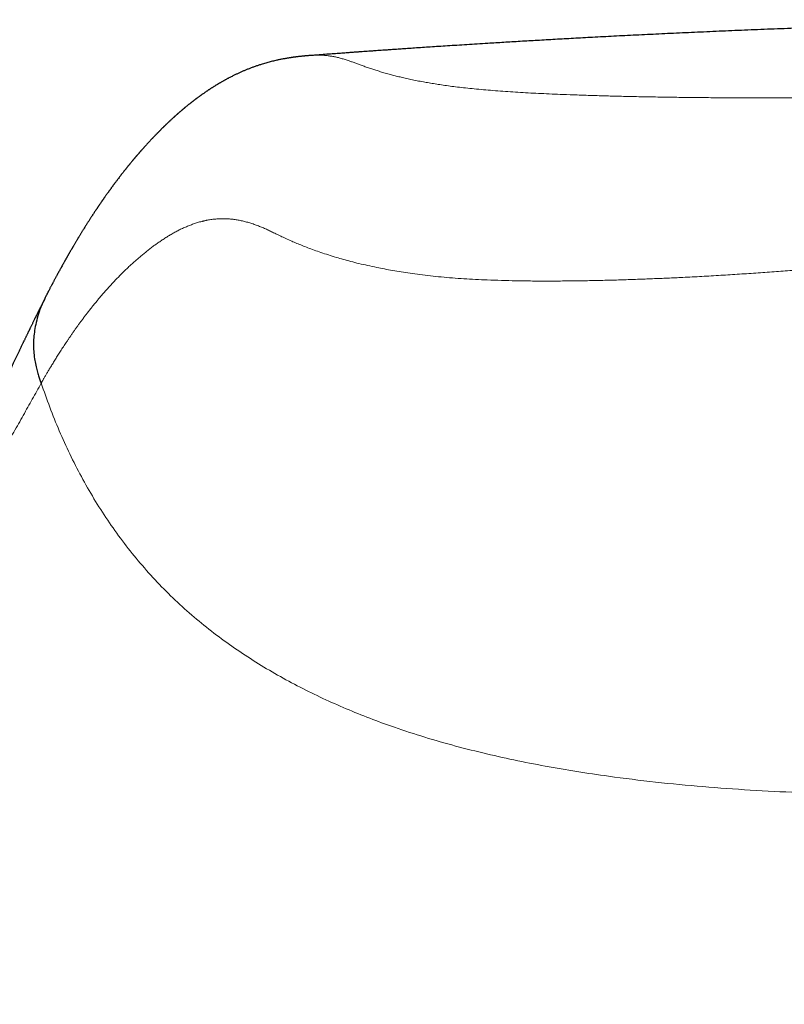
# Model space of a CAD drawing. Header units: millimetres. Extents: x 8 to 650, y 12 to 477.
# Tile 35 of 44: x 323 to 334, y 463 to 477. Entities that reach past the tile are written whole.
import ezdxf

# ---------------------------------------------------------------- set-up
doc = ezdxf.new("R2010")
doc.units = ezdxf.units.MM

msp = doc.modelspace()

# ---------------------------------------------------------------- linework, layer by layer
at = {"color": 7, "linetype": 'Continuous', "lineweight": 30}
msp.add_line((327.112, 476.172), (327.111, 476.171), dxfattribs=at)
for points, knots in [([(340.064, 476.661), (339.93, 476.661), (339.628, 476.661), (339.163, 476.659), (338.672, 476.656), (338.19, 476.651), (337.721, 476.645), (337.265, 476.638), (336.821, 476.63), (336.386, 476.622), (335.959, 476.612), (335.538, 476.601), (335.125, 476.59), (334.721, 476.578), (334.328, 476.565), (333.945, 476.552), (333.571, 476.538), (333.208, 476.524), (332.855, 476.509), (332.511, 476.494), (332.178, 476.479), (331.855, 476.464), (331.542, 476.449), (331.238, 476.434), (330.953, 476.419), (330.685, 476.404), (330.433, 476.39), (330.19, 476.376), (329.955, 476.363), (329.729, 476.349), (329.532, 476.337), (329.364, 476.327), (329.222, 476.318), (329.086, 476.309), (328.957, 476.301), (328.836, 476.293), (328.722, 476.286), (328.613, 476.278), (328.508, 476.271), (328.41, 476.265), (328.321, 476.259), (328.241, 476.253), (328.173, 476.248), (328.117, 476.244), (328.069, 476.241), (328.022, 476.238), (327.975, 476.235), (327.926, 476.231), (327.878, 476.228), (327.832, 476.224), (327.787, 476.221), (327.74, 476.218), (327.689, 476.214), (327.631, 476.21), (327.563, 476.205), (327.485, 476.199), (327.396, 476.193), (327.299, 476.186), (327.203, 476.178), (327.14, 476.174), (327.112, 476.172)], [0, 0, 0, 0, 0.031001, 0.06964, 0.107514, 0.144622, 0.180966, 0.215915, 0.250127, 0.283599, 0.316333, 0.348974, 0.380846, 0.411949, 0.442282, 0.471847, 0.500643, 0.52867, 0.555928, 0.582418, 0.60814, 0.633094, 0.65728, 0.680698, 0.70335, 0.72344, 0.742887, 0.76169, 0.77985, 0.797367, 0.814243, 0.825581, 0.83661, 0.847217, 0.857229, 0.866645, 0.875466, 0.88369, 0.892048, 0.899685, 0.906601, 0.912796, 0.918269, 0.92228, 0.925869, 0.929445, 0.933079, 0.936886, 0.940899, 0.944196, 0.947621, 0.951172, 0.955079, 0.959575, 0.964658, 0.970836, 0.977706, 0.985268, 0.993522, 1, 1, 1, 1]), ([(327.111, 476.172), (327.105, 476.171), (327.094, 476.17), (327.079, 476.169), (327.062, 476.168), (327.047, 476.167), (327.033, 476.165), (327.021, 476.164), (327.01, 476.163), (327.001, 476.163), (326.99, 476.162), (326.975, 476.16), (326.959, 476.159), (326.942, 476.157), (326.927, 476.155), (326.912, 476.154), (326.9, 476.152), (326.89, 476.151), (326.881, 476.15), (326.874, 476.149), (326.867, 476.148), (326.859, 476.147), (326.85, 476.146), (326.84, 476.145), (326.829, 476.143), (326.817, 476.141), (326.806, 476.14), (326.794, 476.138), (326.783, 476.136), (326.767, 476.134), (326.748, 476.131), (326.724, 476.126), (326.701, 476.122), (326.678, 476.118), (326.656, 476.113), (326.636, 476.109), (326.612, 476.104), (326.585, 476.098), (326.555, 476.09), (326.524, 476.083), (326.494, 476.074), (326.463, 476.066), (326.431, 476.056), (326.404, 476.048), (326.38, 476.04), (326.359, 476.033), (326.338, 476.026), (326.317, 476.019), (326.297, 476.012), (326.276, 476.004), (326.256, 475.996), (326.235, 475.988), (326.215, 475.98), (326.197, 475.973), (326.178, 475.965), (326.16, 475.957), (326.141, 475.949), (326.123, 475.941), (326.104, 475.933), (326.086, 475.924), (326.068, 475.916), (326.05, 475.907), (326.032, 475.898), (326.012, 475.889), (325.991, 475.878), (325.97, 475.867), (325.951, 475.857), (325.934, 475.849), (325.921, 475.841), (325.908, 475.834), (325.896, 475.827), (325.884, 475.821), (325.871, 475.813), (325.855, 475.804), (325.841, 475.796), (325.83, 475.79), (325.823, 475.786), (325.816, 475.781), (325.807, 475.776), (325.797, 475.77), (325.786, 475.764), (325.775, 475.757), (325.764, 475.75), (325.753, 475.743), (325.741, 475.736), (325.73, 475.728), (325.718, 475.721), (325.707, 475.714), (325.697, 475.707), (325.686, 475.7), (325.676, 475.693), (325.665, 475.686), (325.654, 475.679), (325.643, 475.671), (325.631, 475.663), (325.619, 475.655), (325.607, 475.646), (325.595, 475.638), (325.584, 475.63), (325.574, 475.623), (325.565, 475.616), (325.555, 475.609), (325.545, 475.602), (325.536, 475.595), (325.528, 475.589), (325.521, 475.584), (325.514, 475.579), (325.507, 475.573), (325.499, 475.567), (325.491, 475.561), (325.484, 475.556), (325.477, 475.551), (325.47, 475.545), (325.464, 475.541), (325.458, 475.536), (325.452, 475.531), (325.444, 475.525), (325.435, 475.518), (325.426, 475.511), (325.417, 475.503), (325.407, 475.496), (325.398, 475.489), (325.389, 475.481), (325.38, 475.474), (325.37, 475.466), (325.361, 475.458), (325.352, 475.451), (325.345, 475.445), (325.338, 475.439), (325.331, 475.433), (325.326, 475.429), (325.321, 475.425), (325.317, 475.422), (325.314, 475.418), (325.309, 475.415), (325.304, 475.41), (325.299, 475.406), (325.293, 475.4), (325.286, 475.395), (325.279, 475.389), (325.273, 475.383), (325.267, 475.378), (325.261, 475.373), (325.256, 475.368), (325.251, 475.364), (325.247, 475.361), (325.243, 475.357), (325.239, 475.354), (325.235, 475.35), (325.229, 475.345), (325.223, 475.339), (325.215, 475.332), (325.208, 475.326), (325.201, 475.32), (325.195, 475.314), (325.19, 475.309), (325.181, 475.301), (325.169, 475.29), (325.157, 475.279), (325.148, 475.271), (325.143, 475.265), (325.136, 475.259), (325.129, 475.252), (325.121, 475.245), (325.114, 475.238), (325.107, 475.232), (325.1, 475.225), (325.093, 475.218), (325.087, 475.212), (325.081, 475.207), (325.077, 475.202), (325.073, 475.199), (325.07, 475.195), (325.066, 475.192), (325.062, 475.188), (325.056, 475.182), (325.049, 475.175), (325.041, 475.167), (325.032, 475.159), (325.024, 475.15), (325.016, 475.142), (325.008, 475.134), (325.001, 475.127), (324.994, 475.12), (324.988, 475.114), (324.982, 475.108), (324.976, 475.102), (324.969, 475.095), (324.963, 475.088), (324.956, 475.081), (324.949, 475.074), (324.942, 475.067), (324.936, 475.061), (324.931, 475.055), (324.925, 475.049), (324.92, 475.044), (324.915, 475.038), (324.908, 475.031), (324.9, 475.022), (324.89, 475.012), (324.88, 475.001), (324.87, 474.991), (324.86, 474.98), (324.849, 474.968), (324.839, 474.957), (324.829, 474.946), (324.821, 474.937), (324.814, 474.929), (324.808, 474.923), (324.801, 474.915), (324.794, 474.908), (324.787, 474.9), (324.779, 474.891), (324.771, 474.882), (324.763, 474.873), (324.756, 474.865), (324.75, 474.858), (324.745, 474.852), (324.74, 474.846), (324.736, 474.842), (324.732, 474.838), (324.729, 474.833), (324.725, 474.829), (324.72, 474.823), (324.715, 474.817), (324.709, 474.81), (324.702, 474.803), (324.695, 474.795), (324.689, 474.787), (324.682, 474.779), (324.676, 474.772), (324.671, 474.765), (324.665, 474.759), (324.66, 474.753), (324.655, 474.748), (324.65, 474.742), (324.645, 474.735), (324.639, 474.728), (324.632, 474.719), (324.624, 474.709), (324.615, 474.699), (324.607, 474.689), (324.599, 474.68), (324.592, 474.671), (324.585, 474.662), (324.578, 474.654), (324.572, 474.646), (324.565, 474.638), (324.558, 474.629), (324.551, 474.62), (324.544, 474.611), (324.537, 474.603), (324.53, 474.594), (324.524, 474.586), (324.517, 474.577), (324.509, 474.566), (324.5, 474.555), (324.489, 474.542), (324.477, 474.525), (324.461, 474.505), (324.447, 474.486), (324.433, 474.468), (324.421, 474.452), (324.409, 474.436), (324.399, 474.423), (324.391, 474.412), (324.384, 474.403), (324.377, 474.394), (324.37, 474.384), (324.362, 474.374), (324.355, 474.363), (324.347, 474.353), (324.34, 474.342), (324.333, 474.333), (324.326, 474.324), (324.32, 474.315), (324.314, 474.308), (324.309, 474.3), (324.303, 474.291), (324.295, 474.281), (324.287, 474.269), (324.278, 474.257), (324.269, 474.244), (324.26, 474.231), (324.253, 474.221), (324.246, 474.212), (324.241, 474.204), (324.236, 474.197), (324.232, 474.19), (324.226, 474.183), (324.221, 474.175), (324.215, 474.166), (324.208, 474.157), (324.201, 474.146), (324.194, 474.136), (324.187, 474.125), (324.18, 474.116), (324.174, 474.106), (324.168, 474.098), (324.162, 474.089), (324.157, 474.081), (324.151, 474.072), (324.145, 474.063), (324.138, 474.052), (324.13, 474.042), (324.123, 474.03), (324.114, 474.017), (324.106, 474.005), (324.099, 473.993), (324.091, 473.982), (324.084, 473.971), (324.076, 473.959), (324.067, 473.945), (324.058, 473.931), (324.048, 473.915), (324.038, 473.899), (324.027, 473.883), (324.017, 473.867), (324.006, 473.85), (323.995, 473.831), (323.983, 473.813), (323.971, 473.793), (323.959, 473.775), (323.949, 473.758), (323.939, 473.742), (323.929, 473.726), (323.919, 473.71), (323.911, 473.696), (323.903, 473.683), (323.897, 473.673), (323.89, 473.662), (323.884, 473.651), (323.877, 473.64), (323.869, 473.627), (323.86, 473.612), (323.851, 473.596), (323.842, 473.58), (323.833, 473.567), (323.827, 473.555), (323.821, 473.546), (323.816, 473.537), (323.811, 473.528), (323.805, 473.518), (323.799, 473.507), (323.792, 473.496), (323.785, 473.484), (323.778, 473.472), (323.771, 473.46), (323.765, 473.449), (323.759, 473.438), (323.754, 473.429), (323.749, 473.422), (323.745, 473.415), (323.742, 473.408), (323.738, 473.402), (323.734, 473.395), (323.729, 473.387), (323.724, 473.378), (323.719, 473.368), (323.713, 473.358), (323.707, 473.346), (323.7, 473.334), (323.69, 473.317), (323.679, 473.297), (323.666, 473.273), (323.653, 473.25), (323.641, 473.228), (323.629, 473.207), (323.617, 473.185), (323.606, 473.164), (323.596, 473.145), (323.586, 473.127), (323.577, 473.111), (323.569, 473.095), (323.561, 473.08), (323.554, 473.066), (323.547, 473.054), (323.542, 473.043), (323.537, 473.034), (323.531, 473.024), (323.525, 473.013), (323.519, 473), (323.511, 472.985), (323.502, 472.968), (323.495, 472.954), (323.489, 472.943), (323.485, 472.936), (323.481, 472.928), (323.477, 472.92), (323.472, 472.91), (323.467, 472.9), (323.461, 472.888), (323.455, 472.876), (323.448, 472.863), (323.444, 472.855), (323.441, 472.85)], [0, 0, 0, 0, 0.00061, 0.001215, 0.001781, 0.002829, 0.003798, 0.004685, 0.00549, 0.006253, 0.007125, 0.008615, 0.010338, 0.012116, 0.013927, 0.015639, 0.017119, 0.018302, 0.019281, 0.020198, 0.021129, 0.022077, 0.023283, 0.024529, 0.025997, 0.02774, 0.029302, 0.030939, 0.032538, 0.034098, 0.037597, 0.041072, 0.044548, 0.048084, 0.051651, 0.054934, 0.057943, 0.06301, 0.068009, 0.073125, 0.078356, 0.083698, 0.08915, 0.094711, 0.098403, 0.102142, 0.105928, 0.109762, 0.113597, 0.117273, 0.121397, 0.125323, 0.129094, 0.132836, 0.136196, 0.139749, 0.143473, 0.147208, 0.150942, 0.154676, 0.158312, 0.16173, 0.165676, 0.169893, 0.174329, 0.178935, 0.183609, 0.186651, 0.189663, 0.192528, 0.195217, 0.197739, 0.200219, 0.204378, 0.208401, 0.209932, 0.211469, 0.213154, 0.215004, 0.217422, 0.220066, 0.222746, 0.225373, 0.227949, 0.230469, 0.233502, 0.236303, 0.238874, 0.241352, 0.243831, 0.246351, 0.248914, 0.251673, 0.254612, 0.257546, 0.260426, 0.263575, 0.266625, 0.26944, 0.272005, 0.27439, 0.27685, 0.279405, 0.282112, 0.283827, 0.28565, 0.287583, 0.289626, 0.291776, 0.293869, 0.295799, 0.297733, 0.299468, 0.30102, 0.30259, 0.304247, 0.306439, 0.308769, 0.311326, 0.314163, 0.316587, 0.319184, 0.32177, 0.3242, 0.327119, 0.329772, 0.33216, 0.3343, 0.336295, 0.33816, 0.339896, 0.341014, 0.342071, 0.34314, 0.344391, 0.345829, 0.347454, 0.349267, 0.351267, 0.35331, 0.355259, 0.357065, 0.358728, 0.360248, 0.361626, 0.362793, 0.363906, 0.365145, 0.366519, 0.368029, 0.370151, 0.37247, 0.374693, 0.37673, 0.378582, 0.380248, 0.381728, 0.386518, 0.391401, 0.39299, 0.394797, 0.396848, 0.399143, 0.401682, 0.403763, 0.405983, 0.408336, 0.410572, 0.412561, 0.414304, 0.415721, 0.416919, 0.417943, 0.419047, 0.42027, 0.422313, 0.424622, 0.427196, 0.430029, 0.432841, 0.435486, 0.437965, 0.440278, 0.442425, 0.444406, 0.446338, 0.448399, 0.450462, 0.452639, 0.454933, 0.457201, 0.459306, 0.461359, 0.463228, 0.464917, 0.466595, 0.468352, 0.470188, 0.473234, 0.476475, 0.479906, 0.483125, 0.486491, 0.490003, 0.493565, 0.496854, 0.499847, 0.501809, 0.503788, 0.505934, 0.508249, 0.510731, 0.513381, 0.516199, 0.518816, 0.521187, 0.5233, 0.525156, 0.526753, 0.528092, 0.529141, 0.530367, 0.531782, 0.533387, 0.535181, 0.537165, 0.539339, 0.541826, 0.544167, 0.546354, 0.548387, 0.550268, 0.552094, 0.553747, 0.555308, 0.557003, 0.558846, 0.560838, 0.563375, 0.566119, 0.569044, 0.571883, 0.574614, 0.577175, 0.579568, 0.581793, 0.583935, 0.586277, 0.588841, 0.591142, 0.593596, 0.596057, 0.598418, 0.600679, 0.602841, 0.606037, 0.608997, 0.611906, 0.617157, 0.622489, 0.628044, 0.632392, 0.636847, 0.641074, 0.645009, 0.647333, 0.649627, 0.652083, 0.654708, 0.657502, 0.660182, 0.662966, 0.665627, 0.668123, 0.670456, 0.672587, 0.67456, 0.676475, 0.678563, 0.681286, 0.684267, 0.687507, 0.690901, 0.694065, 0.696961, 0.698958, 0.700805, 0.702502, 0.70421, 0.706074, 0.708092, 0.710266, 0.712595, 0.715201, 0.717914, 0.720489, 0.722903, 0.725157, 0.727249, 0.729349, 0.731317, 0.733432, 0.735728, 0.738204, 0.74086, 0.743696, 0.746855, 0.74983, 0.75262, 0.755225, 0.757646, 0.760648, 0.763888, 0.767375, 0.771108, 0.774964, 0.778669, 0.782214, 0.786485, 0.790691, 0.795016, 0.79946, 0.804008, 0.807636, 0.811311, 0.815034, 0.81865, 0.822013, 0.824622, 0.827055, 0.829365, 0.83179, 0.834361, 0.837077, 0.840465, 0.844056, 0.847656, 0.850966, 0.85319, 0.855258, 0.857171, 0.859086, 0.861214, 0.863557, 0.866114, 0.868646, 0.871357, 0.874017, 0.876467, 0.878706, 0.880735, 0.882307, 0.883724, 0.885033, 0.886444, 0.887983, 0.889651, 0.891448, 0.893573, 0.895854, 0.89829, 0.900881, 0.903529, 0.908815, 0.913852, 0.91864, 0.923179, 0.927567, 0.932074, 0.936717, 0.940438, 0.94402, 0.947417, 0.950628, 0.953651, 0.956478, 0.959108, 0.961032, 0.962933, 0.964981, 0.96718, 0.969528, 0.972824, 0.976221, 0.979662, 0.98115, 0.982646, 0.98415, 0.985725, 0.98757, 0.9897, 0.992116, 0.994581, 0.997286, 1, 1, 1, 1]), ([(323.442, 472.846), (323.439, 472.84), (323.432, 472.827), (323.422, 472.806), (323.412, 472.787), (323.402, 472.768), (323.394, 472.751), (323.386, 472.736), (323.379, 472.721), (323.372, 472.708), (323.366, 472.696), (323.36, 472.684), (323.354, 472.673), (323.349, 472.662), (323.344, 472.651), (323.338, 472.64), (323.332, 472.627), (323.325, 472.614), (323.319, 472.601), (323.312, 472.587), (323.305, 472.572), (323.296, 472.555), (323.287, 472.535), (323.278, 472.517), (323.269, 472.499), (323.261, 472.482), (323.253, 472.467), (323.246, 472.452), (323.24, 472.44), (323.234, 472.428), (323.229, 472.418), (323.225, 472.409), (323.222, 472.403), (323.219, 472.397), (323.215, 472.389), (323.211, 472.381), (323.207, 472.372), (323.202, 472.361), (323.196, 472.35), (323.19, 472.338), (323.185, 472.326), (323.179, 472.315), (323.173, 472.302), (323.167, 472.289), (323.16, 472.274), (323.153, 472.26), (323.147, 472.248), (323.141, 472.236), (323.134, 472.221), (323.126, 472.205), (323.117, 472.185), (323.108, 472.166), (323.098, 472.147), (323.088, 472.126), (323.076, 472.1), (323.061, 472.069), (323.044, 472.033), (323.026, 471.995), (323.007, 471.957), (322.991, 471.923), (322.978, 471.894), (322.967, 471.871), (322.956, 471.849), (322.946, 471.829), (322.938, 471.811), (322.931, 471.796), (322.924, 471.782), (322.918, 471.768), (322.911, 471.754), (322.903, 471.738), (322.896, 471.722), (322.888, 471.706), (322.879, 471.688), (322.87, 471.668), (322.86, 471.647), (322.85, 471.627), (322.841, 471.608), (322.833, 471.591), (322.825, 471.575), (322.818, 471.56), (322.812, 471.547), (322.806, 471.535), (322.802, 471.526), (322.798, 471.517), (322.794, 471.51), (322.79, 471.501), (322.785, 471.492), (322.78, 471.481), (322.775, 471.469), (322.768, 471.457), (322.76, 471.439), (322.75, 471.419), (322.74, 471.397), (322.732, 471.38), (322.725, 471.367), (322.719, 471.354), (322.714, 471.342), (322.707, 471.329), (322.701, 471.315), (322.693, 471.3), (322.685, 471.283), (322.677, 471.266), (322.669, 471.248), (322.66, 471.231), (322.651, 471.212), (322.64, 471.19), (322.629, 471.166), (322.618, 471.144), (322.608, 471.123), (322.599, 471.104), (322.589, 471.085), (322.58, 471.066), (322.571, 471.047), (322.562, 471.029), (322.553, 471.011), (322.544, 470.991), (322.534, 470.971), (322.525, 470.952), (322.516, 470.934), (322.507, 470.916), (322.499, 470.899), (322.49, 470.881), (322.482, 470.864), (322.474, 470.848), (322.467, 470.834), (322.46, 470.82), (322.453, 470.805), (322.446, 470.79), (322.439, 470.777), (322.434, 470.765), (322.429, 470.756), (322.424, 470.747), (322.419, 470.737), (322.414, 470.726), (322.408, 470.714), (322.402, 470.701), (322.396, 470.689), (322.39, 470.676), (322.384, 470.664), (322.378, 470.652), (322.372, 470.639), (322.365, 470.626), (322.359, 470.612), (322.353, 470.6), (322.347, 470.589), (322.342, 470.578), (322.338, 470.569), (322.333, 470.56), (322.329, 470.552), (322.325, 470.542), (322.32, 470.532), (322.314, 470.52), (322.308, 470.508), (322.302, 470.496), (322.297, 470.486), (322.293, 470.478), (322.29, 470.47), (322.286, 470.463), (322.282, 470.454), (322.276, 470.443), (322.27, 470.43), (322.264, 470.417), (322.258, 470.404), (322.252, 470.393), (322.247, 470.382), (322.242, 470.372), (322.237, 470.362), (322.232, 470.35), (322.225, 470.336), (322.218, 470.322), (322.211, 470.307), (322.205, 470.294), (322.198, 470.28), (322.19, 470.263), (322.181, 470.245), (322.172, 470.226), (322.164, 470.208), (322.155, 470.189), (322.145, 470.169), (322.135, 470.148), (322.125, 470.126), (322.115, 470.105), (322.105, 470.084), (322.096, 470.064), (322.087, 470.045), (322.078, 470.025), (322.068, 470.004), (322.058, 469.984), (322.05, 469.967), (322.044, 469.954), (322.039, 469.943), (322.033, 469.931), (322.028, 469.92), (322.022, 469.907), (322.015, 469.892), (322.008, 469.877), (322.001, 469.863), (321.995, 469.849), (321.989, 469.837), (321.983, 469.824), (321.977, 469.811), (321.97, 469.796), (321.963, 469.782), (321.957, 469.769), (321.952, 469.757), (321.947, 469.747), (321.942, 469.738), (321.938, 469.728), (321.933, 469.716), (321.927, 469.704), (321.921, 469.692), (321.915, 469.679), (321.91, 469.668), (321.905, 469.658), (321.901, 469.649), (321.896, 469.639), (321.891, 469.628), (321.885, 469.616), (321.879, 469.602), (321.872, 469.588), (321.866, 469.574), (321.86, 469.562), (321.854, 469.549), (321.848, 469.538), (321.843, 469.526), (321.837, 469.513), (321.83, 469.5), (321.824, 469.487), (321.818, 469.475), (321.813, 469.463), (321.808, 469.452), (321.803, 469.442), (321.798, 469.432), (321.793, 469.422), (321.788, 469.41), (321.782, 469.397), (321.775, 469.384), (321.769, 469.37), (321.763, 469.357), (321.753, 469.337), (321.74, 469.309), (321.723, 469.273), (321.706, 469.238), (321.69, 469.204), (321.673, 469.17), (321.657, 469.135), (321.641, 469.103), (321.627, 469.073), (321.615, 469.046), (321.602, 469.019), (321.588, 468.991), (321.575, 468.963), (321.562, 468.936), (321.55, 468.911), (321.539, 468.886), (321.527, 468.862), (321.516, 468.838), (321.505, 468.814), (321.494, 468.791), (321.482, 468.766), (321.469, 468.738), (321.455, 468.709), (321.44, 468.677), (321.425, 468.645), (321.41, 468.611), (321.394, 468.577), (321.38, 468.547), (321.369, 468.523), (321.361, 468.505), (321.353, 468.489), (321.346, 468.473), (321.339, 468.457), (321.331, 468.44), (321.322, 468.422), (321.313, 468.402), (321.304, 468.381), (321.294, 468.36), (321.285, 468.338), (321.276, 468.318), (321.267, 468.299), (321.26, 468.282), (321.252, 468.266), (321.244, 468.248), (321.236, 468.23), (321.227, 468.209), (321.218, 468.188), (321.206, 468.162), (321.194, 468.134), (321.18, 468.102), (321.166, 468.068), (321.15, 468.032), (321.134, 467.994), (321.121, 467.963), (321.11, 467.938), (321.102, 467.919), (321.094, 467.899), (321.085, 467.878), (321.078, 467.859), (321.071, 467.844), (321.066, 467.832), (321.062, 467.821), (321.058, 467.811), (321.054, 467.802), (321.05, 467.793), (321.047, 467.783), (321.042, 467.772), (321.036, 467.758), (321.03, 467.741), (321.022, 467.722), (321.014, 467.702), (321.005, 467.678), (320.994, 467.652), (320.983, 467.623), (320.973, 467.596), (320.963, 467.57), (320.951, 467.539), (320.936, 467.501), (320.923, 467.465), (320.912, 467.436), (320.904, 467.414), (320.896, 467.392), (320.888, 467.37), (320.88, 467.35), (320.873, 467.33), (320.866, 467.311), (320.86, 467.295), (320.856, 467.282), (320.852, 467.271), (320.848, 467.259), (320.844, 467.247), (320.839, 467.233), (320.833, 467.218), (320.827, 467.201), (320.821, 467.182), (320.814, 467.162), (320.807, 467.142), (320.8, 467.122), (320.794, 467.106), (320.79, 467.092), (320.786, 467.082), (320.783, 467.073), (320.78, 467.064), (320.778, 467.056), (320.775, 467.047), (320.771, 467.037), (320.767, 467.024), (320.762, 467.008), (320.755, 466.988), (320.75, 466.972), (320.747, 466.962), (320.746, 466.96)], [0, 0, 0, 0, 0.0045418, 0.0093792, 0.013925, 0.0181793, 0.022142, 0.0256114, 0.0288217, 0.0317782, 0.0345682, 0.037223, 0.0397427, 0.0421273, 0.0444749, 0.0470239, 0.0497849, 0.0527029, 0.0557765, 0.0588073, 0.0617743, 0.0661482, 0.0703757, 0.0744567, 0.0783914, 0.0821711, 0.0856922, 0.0887477, 0.0915467, 0.0940891, 0.096375, 0.0984044, 0.0995242, 0.1008451, 0.1024175, 0.1042415, 0.106317, 0.1086439, 0.1110682, 0.1136838, 0.1162538, 0.1187303, 0.1211133, 0.1244863, 0.1276524, 0.1306115, 0.1333637, 0.135909, 0.1383241, 0.1425679, 0.1467242, 0.1507933, 0.1548831, 0.1592384, 0.1638684, 0.1713452, 0.1790346, 0.1869228, 0.1950459, 0.2034345, 0.2081615, 0.2129687, 0.2177118, 0.2221404, 0.2253961, 0.228455, 0.2313169, 0.2340018, 0.2370766, 0.2402361, 0.2434804, 0.246827, 0.2504376, 0.254351, 0.2585671, 0.263086, 0.266449, 0.2699256, 0.2732157, 0.2762523, 0.2790353, 0.2810441, 0.2828965, 0.2845923, 0.2861316, 0.2876194, 0.2895275, 0.2916459, 0.2939749, 0.2965099, 0.2990865, 0.3040258, 0.3088028, 0.3115124, 0.3140766, 0.3164955, 0.3187857, 0.3212257, 0.3239155, 0.3268548, 0.3300439, 0.3334591, 0.3368441, 0.3401287, 0.3433131, 0.3481144, 0.3526677, 0.3569426, 0.3607452, 0.3642763, 0.3677695, 0.371584, 0.3748087, 0.3781744, 0.3816424, 0.3852127, 0.3889511, 0.3925533, 0.3959228, 0.3990595, 0.4020748, 0.405257, 0.4086207, 0.4111162, 0.4136575, 0.4162429, 0.4188723, 0.4214868, 0.4238598, 0.425969, 0.4274447, 0.4289817, 0.4307107, 0.4326317, 0.4347448, 0.4369113, 0.4389632, 0.4412118, 0.4433039, 0.4453024, 0.4474362, 0.4497266, 0.4521735, 0.4541757, 0.4560511, 0.4577652, 0.459318, 0.4607094, 0.4620974, 0.4636261, 0.4653554, 0.4672851, 0.4694088, 0.4714087, 0.4731093, 0.4745106, 0.4756127, 0.4767518, 0.4782189, 0.4800146, 0.4821388, 0.4843594, 0.4864009, 0.4882627, 0.489945, 0.4914767, 0.4931505, 0.4950424, 0.4971523, 0.4996793, 0.501988, 0.5040778, 0.5059495, 0.5089397, 0.5119634, 0.5149722, 0.5178386, 0.5207598, 0.5239494, 0.527393, 0.5310438, 0.5344842, 0.5378639, 0.5411011, 0.5441814, 0.5471595, 0.550593, 0.5544981, 0.5568524, 0.5589621, 0.5608272, 0.562555, 0.5644137, 0.5664159, 0.5689599, 0.571526, 0.5739171, 0.576133, 0.5780171, 0.5800584, 0.582287, 0.5847027, 0.5871491, 0.5893196, 0.591206, 0.5928092, 0.5943055, 0.5959669, 0.5977932, 0.5997846, 0.6019384, 0.6040441, 0.6058623, 0.6075182, 0.609012, 0.6105178, 0.6122152, 0.6143357, 0.6166946, 0.6190911, 0.6213447, 0.6234553, 0.6254231, 0.6273202, 0.6292944, 0.6313503, 0.6334878, 0.6356679, 0.6377168, 0.6396138, 0.641359, 0.6429524, 0.6445609, 0.646234, 0.6481257, 0.6502361, 0.652468, 0.65463, 0.6567169, 0.6587286, 0.6644126, 0.6702135, 0.6758614, 0.6811621, 0.6864588, 0.6918908, 0.6975634, 0.7016258, 0.7058138, 0.7100746, 0.714397, 0.7187677, 0.7229568, 0.726882, 0.7305432, 0.73437, 0.7380412, 0.741568, 0.7449819, 0.7488076, 0.752989, 0.7574097, 0.7622113, 0.7670783, 0.7720507, 0.7771561, 0.7823837, 0.7852117, 0.7878291, 0.7902359, 0.7924419, 0.7947248, 0.7972107, 0.7998996, 0.8027378, 0.8057823, 0.8088986, 0.8120694, 0.815038, 0.8177192, 0.8201131, 0.8223747, 0.8248482, 0.8275462, 0.8304688, 0.8335731, 0.8366361, 0.8413015, 0.8457861, 0.8501425, 0.8555642, 0.8608482, 0.8659998, 0.8685116, 0.8711747, 0.8739891, 0.8769547, 0.8799566, 0.8816983, 0.8833287, 0.8848478, 0.8862556, 0.8875521, 0.8887372, 0.8899511, 0.8913599, 0.8934077, 0.8957639, 0.8984286, 0.9012715, 0.9040034, 0.9081707, 0.9120495, 0.9157179, 0.9191799, 0.922438, 0.9285591, 0.9344306, 0.9373143, 0.9402205, 0.9431562, 0.946246, 0.948814, 0.9514999, 0.9540699, 0.9564023, 0.9579492, 0.9593705, 0.9607596, 0.9623637, 0.9641958, 0.966256, 0.9685192, 0.9710746, 0.9736725, 0.9763129, 0.9789426, 0.9813634, 0.9827609, 0.9840695, 0.9852891, 0.9864198, 0.9874615, 0.9885484, 0.9898558, 0.9913843, 0.9936198, 0.9962051, 0.9991404, 1, 1, 1, 1]), ([(323.442, 472.85), (323.425, 472.815), (323.389, 472.742), (323.348, 472.628), (323.316, 472.512), (323.295, 472.402), (323.283, 472.299), (323.28, 472.204), (323.282, 472.108), (323.292, 472.014), (323.309, 471.924), (323.329, 471.845), (323.348, 471.778), (323.367, 471.722), (323.379, 471.687), (323.384, 471.672)], [0, 0, 0, 0, 0.095359, 0.200827, 0.299886, 0.392113, 0.477303, 0.555508, 0.626992, 0.712525, 0.787826, 0.85377, 0.910954, 0.95968, 1, 1, 1, 1])]:
    msp.add_open_spline(points, degree=3, knots=knots, dxfattribs=at)
at = {"color": 8, "linetype": 'Continuous', "lineweight": 0}
for points, knots in [([(340.203, 475.606), (340.2, 475.606), (340.192, 475.606), (340.178, 475.606), (340.16, 475.606), (340.134, 475.606), (340.1, 475.606), (340.057, 475.606), (340.002, 475.606), (339.934, 475.606), (339.853, 475.606), (339.761, 475.606), (339.658, 475.605), (339.548, 475.605), (339.43, 475.605), (339.306, 475.605), (339.172, 475.605), (339.029, 475.605), (338.877, 475.605), (338.719, 475.604), (338.556, 475.604), (338.388, 475.604), (338.211, 475.603), (338.026, 475.603), (337.829, 475.602), (337.62, 475.601), (337.398, 475.601), (337.167, 475.6), (336.928, 475.599), (336.68, 475.598), (336.428, 475.597), (336.174, 475.596), (335.917, 475.594), (335.652, 475.593), (335.381, 475.592), (335.121, 475.59), (334.875, 475.589), (334.643, 475.589), (334.407, 475.588), (334.166, 475.587), (333.921, 475.587), (333.673, 475.587), (333.421, 475.587), (333.176, 475.588), (332.938, 475.589), (332.707, 475.59), (332.475, 475.592), (332.243, 475.594), (332.01, 475.597), (331.777, 475.601), (331.554, 475.605), (331.339, 475.61), (331.134, 475.615), (330.932, 475.621), (330.732, 475.628), (330.551, 475.634), (330.387, 475.641), (330.239, 475.648), (330.095, 475.655), (329.954, 475.663), (329.815, 475.672), (329.678, 475.681), (329.543, 475.692), (329.413, 475.703), (329.29, 475.715), (329.174, 475.727), (329.066, 475.74), (328.966, 475.753), (328.873, 475.767), (328.785, 475.78), (328.702, 475.794), (328.619, 475.808), (328.536, 475.824), (328.453, 475.841), (328.376, 475.858), (328.303, 475.875), (328.235, 475.892), (328.167, 475.91), (328.1, 475.929), (328.035, 475.948), (327.974, 475.967), (327.914, 475.986), (327.855, 476.006), (327.798, 476.027), (327.746, 476.046), (327.697, 476.064), (327.65, 476.081), (327.602, 476.099), (327.551, 476.115), (327.498, 476.13), (327.446, 476.144), (327.395, 476.155), (327.344, 476.163), (327.293, 476.17), (327.253, 476.173), (327.223, 476.174), (327.203, 476.174), (327.184, 476.175), (327.164, 476.174), (327.145, 476.174), (327.127, 476.173), (327.116, 476.172), (327.112, 476.172)], [0, 0, 0, 0, 0.000382, 0.000924, 0.001627, 0.00249, 0.003892, 0.005579, 0.007552, 0.010297, 0.013453, 0.017022, 0.021002, 0.025395, 0.029866, 0.034697, 0.039886, 0.045434, 0.05134, 0.057605, 0.06384, 0.070393, 0.077264, 0.084451, 0.091955, 0.100258, 0.108915, 0.117924, 0.127283, 0.136991, 0.147045, 0.15684, 0.166944, 0.177361, 0.188096, 0.199155, 0.208189, 0.217438, 0.22691, 0.236603, 0.246513, 0.256631, 0.26695, 0.277462, 0.287061, 0.296807, 0.306703, 0.316759, 0.326985, 0.337392, 0.347991, 0.357591, 0.367324, 0.377177, 0.387136, 0.397196, 0.405173, 0.413215, 0.421323, 0.429506, 0.437772, 0.446643, 0.455645, 0.464802, 0.474085, 0.483443, 0.49286, 0.501797, 0.510795, 0.519861, 0.529003, 0.538227, 0.5493, 0.560501, 0.571831, 0.58329, 0.594874, 0.606575, 0.620501, 0.634558, 0.648741, 0.663056, 0.680282, 0.69772, 0.71538, 0.733261, 0.751362, 0.769682, 0.792357, 0.815355, 0.838675, 0.862322, 0.886294, 0.910592, 0.935217, 0.944785, 0.9544, 0.964064, 0.973777, 0.983537, 0.993346, 1, 1, 1, 1]), ([(323.384, 471.672), (323.386, 471.675), (323.39, 471.682), (323.396, 471.693), (323.403, 471.706), (323.411, 471.719), (323.419, 471.733), (323.428, 471.749), (323.438, 471.766), (323.448, 471.783), (323.459, 471.802), (323.471, 471.822), (323.483, 471.843), (323.497, 471.865), (323.511, 471.888), (323.525, 471.913), (323.54, 471.937), (323.556, 471.963), (323.573, 471.99), (323.589, 472.017), (323.607, 472.044), (323.624, 472.072), (323.642, 472.1), (323.661, 472.13), (323.68, 472.159), (323.7, 472.189), (323.72, 472.219), (323.74, 472.249), (323.76, 472.28), (323.781, 472.311), (323.804, 472.343), (323.828, 472.378), (323.853, 472.414), (323.88, 472.451), (323.906, 472.488), (323.934, 472.526), (323.962, 472.564), (323.991, 472.603), (324.022, 472.642), (324.054, 472.683), (324.087, 472.725), (324.121, 472.767), (324.156, 472.81), (324.191, 472.852), (324.227, 472.894), (324.263, 472.935), (324.298, 472.976), (324.335, 473.016), (324.372, 473.056), (324.41, 473.096), (324.449, 473.136), (324.488, 473.176), (324.528, 473.215), (324.569, 473.254), (324.61, 473.293), (324.652, 473.331), (324.694, 473.368), (324.736, 473.405), (324.78, 473.441), (324.825, 473.478), (324.87, 473.513), (324.916, 473.549), (324.963, 473.583), (325.011, 473.616), (325.058, 473.648), (325.107, 473.679), (325.156, 473.709), (325.206, 473.738), (325.257, 473.766), (325.309, 473.792), (325.363, 473.816), (325.417, 473.839), (325.473, 473.859), (325.529, 473.878), (325.571, 473.89), (325.598, 473.896), (325.609, 473.899), (325.62, 473.901), (325.631, 473.904), (325.643, 473.906), (325.654, 473.909), (325.671, 473.912), (325.695, 473.916), (325.734, 473.922), (325.78, 473.927), (325.832, 473.93), (325.883, 473.931), (325.931, 473.93), (325.98, 473.927), (326.031, 473.921), (326.086, 473.913), (326.143, 473.901), (326.201, 473.886), (326.26, 473.868), (326.319, 473.849), (326.376, 473.827), (326.432, 473.804), (326.486, 473.78), (326.542, 473.753), (326.602, 473.724), (326.668, 473.693), (326.739, 473.659), (326.813, 473.626), (326.888, 473.593), (326.961, 473.563), (327.041, 473.532), (327.126, 473.5), (327.219, 473.468), (327.321, 473.434), (327.423, 473.402), (327.527, 473.372), (327.63, 473.344), (327.74, 473.316), (327.858, 473.289), (327.976, 473.264), (328.091, 473.241), (328.202, 473.22), (328.32, 473.201), (328.444, 473.182), (328.577, 473.164), (328.719, 473.146), (328.868, 473.131), (329.022, 473.118), (329.178, 473.107), (329.338, 473.098), (329.509, 473.09), (329.694, 473.084), (329.892, 473.079), (330.092, 473.076), (330.297, 473.075), (330.504, 473.076), (330.715, 473.078), (330.926, 473.081), (331.138, 473.086), (331.349, 473.092), (331.558, 473.099), (331.765, 473.107), (331.972, 473.116), (332.197, 473.126), (332.439, 473.139), (332.699, 473.154), (332.956, 473.17), (333.211, 473.187), (333.46, 473.205), (333.704, 473.223), (333.943, 473.241), (334.177, 473.26), (334.42, 473.28), (334.671, 473.3), (334.931, 473.322), (335.184, 473.343), (335.43, 473.363), (335.671, 473.383), (335.92, 473.402), (336.177, 473.422), (336.441, 473.442), (336.697, 473.459), (336.944, 473.476), (337.182, 473.49), (337.409, 473.503), (337.626, 473.515), (337.835, 473.526), (338.033, 473.535), (338.221, 473.543), (338.398, 473.55), (338.567, 473.556), (338.728, 473.561), (338.88, 473.565), (339.022, 473.569), (339.154, 473.572), (339.275, 473.575), (339.389, 473.577), (339.496, 473.579), (339.597, 473.58), (339.693, 473.581), (339.782, 473.582), (339.864, 473.583), (339.937, 473.583), (340.001, 473.584), (340.057, 473.584), (340.105, 473.584), (340.144, 473.584), (340.174, 473.584), (340.195, 473.584), (340.208, 473.584), (340.213, 473.584)], [0, 0, 0, 0, 0.001274, 0.002705, 0.004291, 0.006034, 0.007933, 0.00995, 0.012117, 0.014435, 0.016904, 0.019572, 0.022397, 0.025377, 0.028514, 0.031806, 0.035192, 0.038729, 0.042415, 0.046253, 0.050039, 0.053961, 0.05802, 0.062214, 0.066544, 0.07101, 0.075345, 0.079801, 0.084378, 0.089076, 0.093895, 0.099416, 0.105087, 0.110909, 0.116882, 0.123005, 0.129279, 0.135703, 0.142278, 0.149441, 0.156775, 0.16428, 0.171955, 0.179802, 0.187819, 0.195534, 0.203401, 0.21142, 0.219591, 0.227914, 0.236389, 0.245016, 0.253795, 0.262726, 0.27181, 0.280879, 0.290096, 0.299459, 0.30897, 0.318804, 0.328792, 0.338932, 0.349224, 0.359669, 0.370077, 0.380632, 0.391334, 0.402184, 0.413408, 0.424787, 0.436323, 0.448014, 0.459864, 0.47187, 0.484032, 0.486373, 0.488709, 0.491038, 0.493363, 0.495681, 0.497994, 0.500301, 0.506616, 0.512888, 0.523979, 0.534932, 0.544595, 0.55415, 0.563597, 0.572937, 0.583918, 0.594747, 0.605422, 0.615942, 0.626308, 0.636531, 0.645191, 0.653765, 0.662261, 0.670685, 0.679044, 0.687345, 0.695592, 0.702032, 0.708438, 0.714811, 0.721152, 0.727462, 0.733745, 0.740004, 0.745057, 0.750096, 0.755124, 0.760145, 0.765166, 0.769115, 0.773073, 0.777044, 0.781034, 0.785031, 0.789244, 0.793401, 0.797494, 0.801519, 0.805479, 0.809384, 0.813928, 0.818414, 0.822844, 0.827218, 0.831615, 0.835951, 0.840224, 0.844432, 0.84857, 0.852568, 0.856503, 0.860378, 0.864194, 0.868985, 0.873688, 0.8783, 0.882818, 0.887239, 0.891482, 0.895626, 0.899667, 0.903603, 0.908156, 0.91257, 0.916854, 0.921014, 0.925053, 0.928978, 0.933541, 0.937949, 0.942206, 0.946311, 0.950264, 0.954, 0.957591, 0.961036, 0.964336, 0.96738, 0.97029, 0.973064, 0.975704, 0.978209, 0.980579, 0.982689, 0.984679, 0.986549, 0.988299, 0.989928, 0.991532, 0.992999, 0.994329, 0.995524, 0.996581, 0.997503, 0.998288, 0.998937, 0.999399, 0.999753, 1, 1, 1, 1]), ([(323.386, 471.673), (323.346, 471.601), (323.265, 471.458), (323.14, 471.233), (323.011, 471.003), (322.875, 470.768), (322.742, 470.546), (322.613, 470.342), (322.489, 470.158), (322.36, 469.977), (322.228, 469.798), (322.106, 469.629), (321.997, 469.469), (321.898, 469.317), (321.8, 469.159), (321.702, 468.995), (321.602, 468.823), (321.502, 468.644), (321.402, 468.458), (321.3, 468.263), (321.197, 468.057), (321.094, 467.84), (320.996, 467.616), (320.901, 467.384), (320.811, 467.145), (320.754, 466.979), (320.726, 466.896)], [0, 0, 0, 0, 0.055922, 0.111786, 0.167598, 0.223362, 0.2791, 0.322907, 0.366752, 0.410658, 0.45462, 0.498626, 0.533651, 0.568677, 0.603686, 0.638662, 0.673609, 0.70856, 0.743548, 0.7786, 0.815386, 0.852223, 0.889093, 0.925998, 0.962959, 1, 1, 1, 1]), ([(335.058, 466.032), (334.841, 466.034), (334.407, 466.038), (333.756, 466.058), (333.106, 466.09), (332.456, 466.137), (331.808, 466.199), (331.232, 466.271), (330.728, 466.346), (330.296, 466.42), (329.865, 466.504), (329.437, 466.601), (329.012, 466.709), (328.591, 466.832), (328.203, 466.961), (327.848, 467.092), (327.525, 467.224), (327.207, 467.367), (326.894, 467.523), (326.588, 467.69), (326.289, 467.87), (325.999, 468.064), (325.718, 468.27), (325.447, 468.491), (325.189, 468.726), (324.945, 468.975), (324.714, 469.237), (324.497, 469.51), (324.295, 469.794), (324.107, 470.088), (323.934, 470.391), (323.776, 470.702), (323.632, 471.02), (323.501, 471.343), (323.425, 471.563), (323.386, 471.673)], [0, 0, 0, 0, 0.046669, 0.093341, 0.140011, 0.186676, 0.233339, 0.280006, 0.311436, 0.342868, 0.374297, 0.405725, 0.437155, 0.468583, 0.50001, 0.525012, 0.550014, 0.575012, 0.600012, 0.625015, 0.650016, 0.675013, 0.700011, 0.72501, 0.750008, 0.775007, 0.800006, 0.825005, 0.850005, 0.875003, 0.899998, 0.924996, 0.95, 0.975002, 1, 1, 1, 1]), ([(320.726, 466.896), (320.695, 466.788), (320.632, 466.571), (320.539, 466.246), (320.448, 465.923), (320.359, 465.601), (320.272, 465.28), (320.187, 464.96), (320.101, 464.631), (320.016, 464.294), (319.93, 463.947), (319.848, 463.603), (319.769, 463.261), (319.692, 462.915), (319.617, 462.564), (319.545, 462.209), (319.478, 461.857), (319.416, 461.509), (319.359, 461.163), (319.308, 460.827), (319.263, 460.501), (319.225, 460.185), (319.191, 459.872), (319.164, 459.562), (319.142, 459.249), (319.126, 458.935), (319.116, 458.618), (319.114, 458.305), (319.12, 457.996), (319.133, 457.692), (319.153, 457.399), (319.181, 457.115), (319.216, 456.842), (319.258, 456.572), (319.308, 456.307), (319.365, 456.055), (319.427, 455.815), (319.493, 455.587), (319.567, 455.363), (319.648, 455.143), (319.736, 454.928), (319.831, 454.717), (319.937, 454.503), (320.055, 454.288), (320.184, 454.072), (320.323, 453.862), (320.469, 453.658), (320.62, 453.466), (320.774, 453.285), (320.93, 453.115), (321.092, 452.951), (321.262, 452.793), (321.439, 452.64), (321.623, 452.492), (321.808, 452.355), (321.994, 452.226), (322.181, 452.107), (322.372, 451.991), (322.569, 451.881), (322.771, 451.775), (322.984, 451.67), (323.208, 451.567), (323.445, 451.466), (323.686, 451.371), (323.933, 451.28), (324.185, 451.194), (324.441, 451.113), (324.711, 451.034), (324.995, 450.957), (325.292, 450.883), (325.595, 450.815), (325.903, 450.751), (326.221, 450.691), (326.551, 450.634), (326.891, 450.582), (327.236, 450.533), (327.586, 450.489), (327.939, 450.448), (328.289, 450.412), (328.635, 450.38), (328.978, 450.351), (329.324, 450.324), (329.672, 450.3), (330.03, 450.278), (330.397, 450.257), (330.775, 450.237), (331.154, 450.22), (331.536, 450.204), (331.92, 450.19), (332.329, 450.177), (332.763, 450.165), (333.222, 450.155), (333.684, 450.145), (333.993, 450.14), (334.147, 450.138)], [0, 0, 0, 0, 0.01, 0.02, 0.03, 0.039999, 0.049997, 0.059996, 0.069995, 0.080996, 0.091997, 0.102999, 0.114001, 0.125004, 0.136672, 0.14834, 0.160008, 0.171676, 0.183343, 0.195009, 0.206008, 0.217007, 0.228005, 0.239003, 0.250001, 0.261666, 0.273331, 0.284998, 0.296664, 0.308331, 0.319998, 0.330999, 0.342, 0.353002, 0.364003, 0.375003, 0.385002, 0.395001, 0.404999, 0.414998, 0.424997, 0.434996, 0.444996, 0.455997, 0.466997, 0.477999, 0.489, 0.500003, 0.510004, 0.520005, 0.530005, 0.540004, 0.550001, 0.559998, 0.569994, 0.579158, 0.588323, 0.59749, 0.606657, 0.615825, 0.624994, 0.634996, 0.644998, 0.654998, 0.664998, 0.674999, 0.684999, 0.694999, 0.705999, 0.716998, 0.727997, 0.738996, 0.749995, 0.761663, 0.773331, 0.784999, 0.796667, 0.808334, 0.82, 0.831001, 0.842001, 0.853, 0.863999, 0.874997, 0.88666, 0.898324, 0.909988, 0.921653, 0.93332, 0.944987, 0.958739, 0.972493, 0.986246, 1, 1, 1, 1])]:
    msp.add_open_spline(points, degree=3, knots=knots, dxfattribs=at)

doc.saveas('drawing.dxf')
